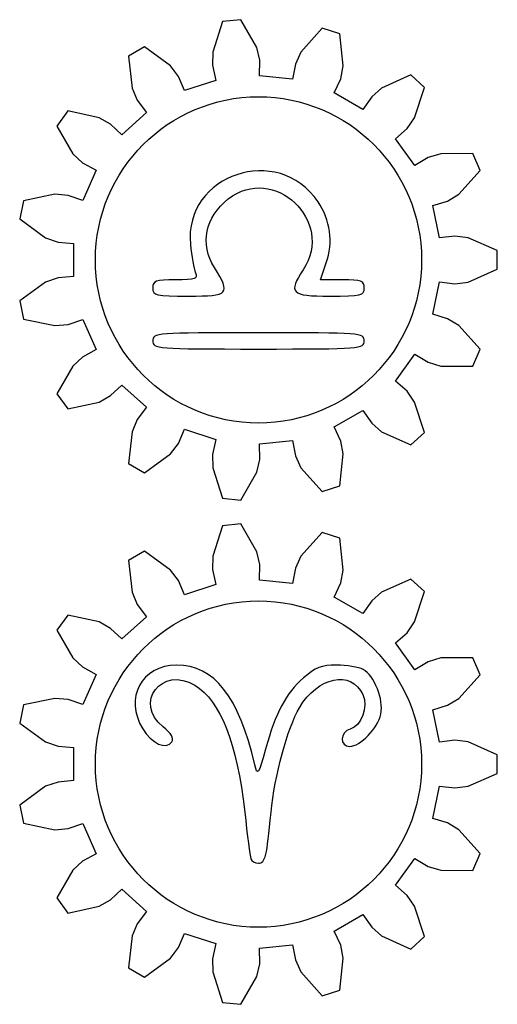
# Model space of a CAD drawing. Header units: millimetres. Extents: x -108 to 163, y -154 to 166.
# Tile 9 of 138: x -21 to -5, y 7 to 40. Entities that reach past the tile are written whole.
import ezdxf

# ---------------------------------------------------------------- set-up
doc = ezdxf.new("R2010")
doc.units = ezdxf.units.MM
doc.header["$MEASUREMENT"] = 0
doc.layers.add('Layer 1', color=7, linetype='Continuous')

msp = doc.modelspace()

# ---------------------------------------------------------------- linework, layer by layer
at = {"layer": 'Layer 1', "color": 12, "lineweight": 25}
for points, knots in [([(-6.9479, 32.9458), (-6.9479, 32.9458), (-6.4286, 33.0082), (-6.4286, 33.0082), (-6.4286, 33.0082), (-5.9878, 32.9537), (-5.9878, 32.9537), (-5.9878, 32.9537), (-4.9997, 32.5184), (-4.9997, 32.5184), (-4.9997, 32.5184), (-4.9997, 31.8917), (-4.9997, 31.8917), (-4.9997, 31.8917), (-5.9879, 31.4564), (-5.9879, 31.4564), (-5.9879, 31.4564), (-6.4286, 31.4019), (-6.4286, 31.4019), (-6.4286, 31.4019), (-6.9479, 31.4643), (-6.9479, 31.4643), (-6.9479, 31.4643), (-7.1794, 30.3752), (-7.1794, 30.3752), (-7.1794, 30.3752), (-6.6797, 30.221), (-6.6797, 30.221), (-6.6797, 30.221), (-6.2992, 29.9919), (-6.2992, 29.9919), (-6.2992, 29.9919), (-5.5735, 29.1923), (-5.5735, 29.1923), (-5.5735, 29.1923), (-5.8284, 28.6198), (-5.8284, 28.6198), (-5.8284, 28.6198), (-6.9082, 28.6241), (-6.9082, 28.6241), (-6.9082, 28.6241), (-7.333, 28.7535), (-7.333, 28.7535), (-7.333, 28.7535), (-7.782, 29.0218), (-7.782, 29.0218), (-7.782, 29.0218), (-8.4365, 28.121), (-8.4365, 28.121), (-8.4365, 28.121), (-8.0426, 27.7768), (-8.0426, 27.7768), (-8.0426, 27.7768), (-7.7882, 27.4128), (-7.7882, 27.4128), (-7.7882, 27.4128), (-7.4505, 26.3872), (-7.4505, 26.3872), (-7.4505, 26.3872), (-7.9162, 25.968), (-7.9162, 25.968), (-7.9162, 25.968), (-8.9009, 26.4109), (-8.9009, 26.4109), (-8.9009, 26.4109), (-9.2364, 26.702), (-9.2364, 26.702), (-9.2364, 26.702), (-9.5374, 27.1296), (-9.5374, 27.1296), (-9.5374, 27.1296), (-10.5017, 26.5729), (-10.5017, 26.5729), (-10.5017, 26.5729), (-10.2819, 26.0984), (-10.2819, 26.0984), (-10.2819, 26.0984), (-10.1976, 25.6624), (-10.1976, 25.6624), (-10.1976, 25.6624), (-10.3062, 24.5881), (-10.3062, 24.5881), (-10.3062, 24.5881), (-10.9022, 24.3945), (-10.9022, 24.3945), (-10.9022, 24.3945), (-11.6215, 25.1997), (-11.6215, 25.1997), (-11.6215, 25.1997), (-11.8096, 25.6021), (-11.8096, 25.6021), (-11.8096, 25.6021), (-11.9107, 26.1152), (-11.9107, 26.1152), (-11.9107, 26.1152), (-13.0181, 25.9988), (-13.0181, 25.9988), (-13.0181, 25.9988), (-13.0103, 25.4759), (-13.0103, 25.4759), (-13.0103, 25.4759), (-13.1106, 25.0432), (-13.1106, 25.0432), (-13.1106, 25.0432), (-13.6468, 24.106), (-13.6468, 24.106), (-13.6468, 24.106), (-14.27, 24.1715), (-14.27, 24.1715), (-14.27, 24.1715), (-14.5997, 25.1997), (-14.5997, 25.1997), (-14.5997, 25.1997), (-14.6078, 25.6438), (-14.6078, 25.6438), (-14.6078, 25.6438), (-14.4915, 26.1536), (-14.4915, 26.1536), (-14.4915, 26.1536), (-15.5504, 26.4977), (-15.5504, 26.4977), (-15.5504, 26.4977), (-15.756, 26.0168), (-15.756, 26.0168), (-15.756, 26.0168), (-16.0236, 25.6624), (-16.0236, 25.6624), (-16.0236, 25.6624), (-16.8947, 25.0243), (-16.8947, 25.0243), (-16.8947, 25.0243), (-17.4374, 25.3376), (-17.4374, 25.3376), (-17.4374, 25.3376), (-17.3203, 26.4109), (-17.3203, 26.4109), (-17.3203, 26.4109), (-17.1471, 26.8199), (-17.1471, 26.8199), (-17.1471, 26.8199), (-16.8334, 27.2384), (-16.8334, 27.2384), (-16.8334, 27.2384), (-17.6609, 27.9835), (-17.6609, 27.9835), (-17.6609, 27.9835), (-18.0443, 27.6277), (-18.0443, 27.6277), (-18.0443, 27.6277), (-18.433, 27.4128), (-18.433, 27.4128), (-18.433, 27.4128), (-19.4883, 27.1841), (-19.4883, 27.1841), (-19.4883, 27.1841), (-19.8566, 27.6911), (-19.8566, 27.6911), (-19.8566, 27.6911), (-19.3131, 28.6241), (-19.3131, 28.6241), (-19.3131, 28.6241), (-18.9885, 28.9273), (-18.9885, 28.9273), (-18.9885, 28.9273), (-18.5317, 29.182), (-18.5317, 29.182), (-18.5317, 29.182), (-18.9846, 30.1992), (-18.9846, 30.1992), (-18.9846, 30.1992), (-19.4796, 30.0302), (-19.4796, 30.0302), (-19.4796, 30.0302), (-19.922, 29.9919), (-19.922, 29.9919), (-19.922, 29.9919), (-20.9791, 30.2122), (-20.9791, 30.2122), (-20.9791, 30.2122), (-21.1094, 30.8252), (-21.1094, 30.8252), (-21.1094, 30.8252), (-20.2333, 31.4564), (-20.2333, 31.4564), (-20.2333, 31.4564), (-19.8135, 31.6014), (-19.8135, 31.6014), (-19.8135, 31.6014), (-19.2926, 31.6483), (-19.2926, 31.6483), (-19.2926, 31.6483), (-19.2926, 32.7618), (-19.2926, 32.7618), (-19.2926, 32.7618), (-19.8135, 32.8087), (-19.8135, 32.8087), (-19.8135, 32.8087), (-20.2333, 32.9537), (-20.2333, 32.9537), (-20.2333, 32.9537), (-21.1093, 33.5849), (-21.1093, 33.5849), (-21.1093, 33.5849), (-20.979, 34.1979), (-20.979, 34.1979), (-20.979, 34.1979), (-19.922, 34.4183), (-19.922, 34.4183), (-19.922, 34.4183), (-19.4795, 34.38), (-19.4795, 34.38), (-19.4795, 34.38), (-18.9846, 34.211), (-18.9846, 34.211), (-18.9846, 34.211), (-18.5317, 35.2282), (-18.5317, 35.2282), (-18.5317, 35.2282), (-18.9885, 35.4829), (-18.9885, 35.4829), (-18.9885, 35.4829), (-19.3131, 35.7861), (-19.3131, 35.7861), (-19.3131, 35.7861), (-19.8566, 36.7191), (-19.8566, 36.7191), (-19.8566, 36.7191), (-19.4883, 37.2261), (-19.4883, 37.2261), (-19.4883, 37.2261), (-18.433, 36.9975), (-18.433, 36.9975), (-18.433, 36.9975), (-18.0443, 36.7825), (-18.0443, 36.7825), (-18.0443, 36.7825), (-17.6609, 36.4268), (-17.6609, 36.4268), (-17.6609, 36.4268), (-16.8334, 37.1719), (-16.8334, 37.1719), (-16.8334, 37.1719), (-17.1471, 37.5904), (-17.1471, 37.5904), (-17.1471, 37.5904), (-17.3203, 37.9994), (-17.3203, 37.9994), (-17.3203, 37.9994), (-17.4374, 39.0728), (-17.4374, 39.0728), (-17.4374, 39.0728), (-16.8947, 39.3861), (-16.8947, 39.3861), (-16.8947, 39.3861), (-16.0237, 38.748), (-16.0237, 38.748), (-16.0237, 38.748), (-15.7561, 38.3935), (-15.7561, 38.3935), (-15.7561, 38.3935), (-15.5505, 37.9126), (-15.5505, 37.9126), (-15.5505, 37.9126), (-14.4915, 38.2567), (-14.4915, 38.2567), (-14.4915, 38.2567), (-14.6079, 38.7666), (-14.6079, 38.7666), (-14.6079, 38.7666), (-14.5997, 39.2107), (-14.5997, 39.2107), (-14.5997, 39.2107), (-14.2701, 40.2389), (-14.2701, 40.2389), (-14.2701, 40.2389), (-13.6469, 40.3044), (-13.6469, 40.3044), (-13.6469, 40.3044), (-13.1107, 39.3672), (-13.1107, 39.3672), (-13.1107, 39.3672), (-13.0104, 38.9345), (-13.0104, 38.9345), (-13.0104, 38.9345), (-13.0182, 38.4115), (-13.0182, 38.4115), (-13.0182, 38.4115), (-11.9108, 38.2951), (-11.9108, 38.2951), (-11.9108, 38.2951), (-11.8097, 38.8083), (-11.8097, 38.8083), (-11.8097, 38.8083), (-11.6216, 39.2107), (-11.6216, 39.2107), (-11.6216, 39.2107), (-10.9023, 40.0159), (-10.9023, 40.0159), (-10.9023, 40.0159), (-10.3063, 39.8223), (-10.3063, 39.8223), (-10.3063, 39.8223), (-10.1976, 38.748), (-10.1976, 38.748), (-10.1976, 38.748), (-10.282, 38.3119), (-10.282, 38.3119), (-10.282, 38.3119), (-10.5018, 37.8373), (-10.5018, 37.8373), (-10.5018, 37.8373), (-9.5375, 37.2806), (-9.5375, 37.2806), (-9.5375, 37.2806), (-9.2364, 37.7083), (-9.2364, 37.7083), (-9.2364, 37.7083), (-8.9009, 37.9994), (-8.9009, 37.9994), (-8.9009, 37.9994), (-7.9162, 38.4424), (-7.9162, 38.4424), (-7.9162, 38.4424), (-7.4505, 38.0231), (-7.4505, 38.0231), (-7.4505, 38.0231), (-7.7882, 36.9975), (-7.7882, 36.9975), (-7.7882, 36.9975), (-8.0426, 36.6334), (-8.0426, 36.6334), (-8.0426, 36.6334), (-8.4364, 36.2893), (-8.4364, 36.2893), (-8.4364, 36.2893), (-7.7819, 35.3885), (-7.7819, 35.3885), (-7.7819, 35.3885), (-7.3329, 35.6567), (-7.3329, 35.6567), (-7.3329, 35.6567), (-6.908, 35.7862), (-6.908, 35.7862), (-6.908, 35.7862), (-5.8283, 35.7904), (-5.8283, 35.7904), (-5.8283, 35.7904), (-5.5734, 35.2179), (-5.5734, 35.2179), (-5.5734, 35.2179), (-6.299, 34.4183), (-6.299, 34.4183), (-6.299, 34.4183), (-6.6795, 34.1892), (-6.6795, 34.1892), (-6.6795, 34.1892), (-7.1793, 34.035), (-7.1793, 34.035), (-7.1793, 34.035), (-6.9479, 32.9458), (-6.9479, 32.9458)], [0, 0, 0, 0, 0.0083333, 0.0083333, 0.0083333, 0.0166667, 0.0166667, 0.0166667, 0.025, 0.025, 0.025, 0.0333333, 0.0333333, 0.0333333, 0.0416667, 0.0416667, 0.0416667, 0.05, 0.05, 0.05, 0.0583333, 0.0583333, 0.0583333, 0.0666667, 0.0666667, 0.0666667, 0.075, 0.075, 0.075, 0.0833333, 0.0833333, 0.0833333, 0.0916667, 0.0916667, 0.0916667, 0.1, 0.1, 0.1, 0.1083333, 0.1083333, 0.1083333, 0.1166667, 0.1166667, 0.1166667, 0.125, 0.125, 0.125, 0.1333333, 0.1333333, 0.1333333, 0.1416667, 0.1416667, 0.1416667, 0.15, 0.15, 0.15, 0.1583333, 0.1583333, 0.1583333, 0.1666667, 0.1666667, 0.1666667, 0.175, 0.175, 0.175, 0.1833333, 0.1833333, 0.1833333, 0.1916667, 0.1916667, 0.1916667, 0.2, 0.2, 0.2, 0.2083333, 0.2083333, 0.2083333, 0.2166667, 0.2166667, 0.2166667, 0.225, 0.225, 0.225, 0.2333333, 0.2333333, 0.2333333, 0.2416667, 0.2416667, 0.2416667, 0.25, 0.25, 0.25, 0.2583333, 0.2583333, 0.2583333, 0.2666667, 0.2666667, 0.2666667, 0.275, 0.275, 0.275, 0.2833333, 0.2833333, 0.2833333, 0.2916667, 0.2916667, 0.2916667, 0.3, 0.3, 0.3, 0.3083333, 0.3083333, 0.3083333, 0.3166667, 0.3166667, 0.3166667, 0.325, 0.325, 0.325, 0.3333333, 0.3333333, 0.3333333, 0.3416667, 0.3416667, 0.3416667, 0.35, 0.35, 0.35, 0.3583333, 0.3583333, 0.3583333, 0.3666667, 0.3666667, 0.3666667, 0.375, 0.375, 0.375, 0.3833333, 0.3833333, 0.3833333, 0.3916667, 0.3916667, 0.3916667, 0.4, 0.4, 0.4, 0.4083333, 0.4083333, 0.4083333, 0.4166667, 0.4166667, 0.4166667, 0.425, 0.425, 0.425, 0.4333333, 0.4333333, 0.4333333, 0.4416667, 0.4416667, 0.4416667, 0.45, 0.45, 0.45, 0.4583333, 0.4583333, 0.4583333, 0.4666667, 0.4666667, 0.4666667, 0.475, 0.475, 0.475, 0.4833333, 0.4833333, 0.4833333, 0.4916667, 0.4916667, 0.4916667, 0.5, 0.5, 0.5, 0.5083333, 0.5083333, 0.5083333, 0.5166667, 0.5166667, 0.5166667, 0.525, 0.525, 0.525, 0.5333333, 0.5333333, 0.5333333, 0.5416667, 0.5416667, 0.5416667, 0.55, 0.55, 0.55, 0.5583333, 0.5583333, 0.5583333, 0.5666667, 0.5666667, 0.5666667, 0.575, 0.575, 0.575, 0.5833333, 0.5833333, 0.5833333, 0.5916667, 0.5916667, 0.5916667, 0.6, 0.6, 0.6, 0.6083333, 0.6083333, 0.6083333, 0.6166667, 0.6166667, 0.6166667, 0.625, 0.625, 0.625, 0.6333333, 0.6333333, 0.6333333, 0.6416667, 0.6416667, 0.6416667, 0.65, 0.65, 0.65, 0.6583333, 0.6583333, 0.6583333, 0.6666667, 0.6666667, 0.6666667, 0.675, 0.675, 0.675, 0.6833333, 0.6833333, 0.6833333, 0.6916667, 0.6916667, 0.6916667, 0.7, 0.7, 0.7, 0.7083333, 0.7083333, 0.7083333, 0.7166667, 0.7166667, 0.7166667, 0.725, 0.725, 0.725, 0.7333333, 0.7333333, 0.7333333, 0.7416667, 0.7416667, 0.7416667, 0.75, 0.75, 0.75, 0.7583333, 0.7583333, 0.7583333, 0.7666667, 0.7666667, 0.7666667, 0.775, 0.775, 0.775, 0.7833333, 0.7833333, 0.7833333, 0.7916667, 0.7916667, 0.7916667, 0.8, 0.8, 0.8, 0.8083333, 0.8083333, 0.8083333, 0.8166667, 0.8166667, 0.8166667, 0.825, 0.825, 0.825, 0.8333333, 0.8333333, 0.8333333, 0.8416667, 0.8416667, 0.8416667, 0.85, 0.85, 0.85, 0.8583333, 0.8583333, 0.8583333, 0.8666667, 0.8666667, 0.8666667, 0.875, 0.875, 0.875, 0.8833333, 0.8833333, 0.8833333, 0.8916667, 0.8916667, 0.8916667, 0.9, 0.9, 0.9, 0.9083333, 0.9083333, 0.9083333, 0.9166667, 0.9166667, 0.9166667, 0.925, 0.925, 0.925, 0.9333333, 0.9333333, 0.9333333, 0.9416667, 0.9416667, 0.9416667, 0.95, 0.95, 0.95, 0.9583333, 0.9583333, 0.9583333, 0.9666667, 0.9666667, 0.9666667, 0.975, 0.975, 0.975, 0.9833333, 0.9833333, 0.9833333, 0.9916667, 0.9916667, 0.9916667, 1, 1, 1, 1]), ([(-7.5546, 32.2051), (-7.5546, 35.2427), (-10.017, 37.7051), (-13.0546, 37.7051), (-16.0922, 37.7051), (-18.5546, 35.2427), (-18.5546, 32.2051), (-18.5546, 29.1675), (-16.0922, 26.7051), (-13.0546, 26.7051), (-10.017, 26.7051), (-7.5546, 29.1675), (-7.5546, 32.2051)], [0, 0, 0, 0, 0.25, 0.25, 0.25, 0.5, 0.5, 0.5, 0.75, 0.75, 0.75, 1, 1, 1, 1]), ([(-6.9479, 15.9459), (-6.9479, 15.9459), (-6.4286, 16.0083), (-6.4286, 16.0083), (-6.4286, 16.0083), (-5.9878, 15.9538), (-5.9878, 15.9538), (-5.9878, 15.9538), (-4.9997, 15.5185), (-4.9997, 15.5185), (-4.9997, 15.5185), (-4.9997, 14.8918), (-4.9997, 14.8918), (-4.9997, 14.8918), (-5.9879, 14.4565), (-5.9879, 14.4565), (-5.9879, 14.4565), (-6.4286, 14.402), (-6.4286, 14.402), (-6.4286, 14.402), (-6.9479, 14.4644), (-6.9479, 14.4644), (-6.9479, 14.4644), (-7.1794, 13.3753), (-7.1794, 13.3753), (-7.1794, 13.3753), (-6.6797, 13.2211), (-6.6797, 13.2211), (-6.6797, 13.2211), (-6.2992, 12.992), (-6.2992, 12.992), (-6.2992, 12.992), (-5.5735, 12.1924), (-5.5735, 12.1924), (-5.5735, 12.1924), (-5.8284, 11.6199), (-5.8284, 11.6199), (-5.8284, 11.6199), (-6.9082, 11.6242), (-6.9082, 11.6242), (-6.9082, 11.6242), (-7.333, 11.7536), (-7.333, 11.7536), (-7.333, 11.7536), (-7.782, 12.0219), (-7.782, 12.0219), (-7.782, 12.0219), (-8.4365, 11.121), (-8.4365, 11.121), (-8.4365, 11.121), (-8.0426, 10.7769), (-8.0426, 10.7769), (-8.0426, 10.7769), (-7.7882, 10.4129), (-7.7882, 10.4129), (-7.7882, 10.4129), (-7.4505, 9.3873), (-7.4505, 9.3873), (-7.4505, 9.3873), (-7.9162, 8.968), (-7.9162, 8.968), (-7.9162, 8.968), (-8.9009, 9.411), (-8.9009, 9.411), (-8.9009, 9.411), (-9.2364, 9.7021), (-9.2364, 9.7021), (-9.2364, 9.7021), (-9.5374, 10.1297), (-9.5374, 10.1297), (-9.5374, 10.1297), (-10.5017, 9.573), (-10.5017, 9.573), (-10.5017, 9.573), (-10.2819, 9.0984), (-10.2819, 9.0984), (-10.2819, 9.0984), (-10.1976, 8.6624), (-10.1976, 8.6624), (-10.1976, 8.6624), (-10.3062, 7.5881), (-10.3062, 7.5881), (-10.3062, 7.5881), (-10.9022, 7.3945), (-10.9022, 7.3945), (-10.9022, 7.3945), (-11.6215, 8.1997), (-11.6215, 8.1997), (-11.6215, 8.1997), (-11.8096, 8.602), (-11.8096, 8.602), (-11.8096, 8.602), (-11.9107, 9.1152), (-11.9107, 9.1152), (-11.9107, 9.1152), (-13.0181, 8.9988), (-13.0181, 8.9988), (-13.0181, 8.9988), (-13.0103, 8.4758), (-13.0103, 8.4758), (-13.0103, 8.4758), (-13.1106, 8.0432), (-13.1106, 8.0432), (-13.1106, 8.0432), (-13.6468, 7.106), (-13.6468, 7.106), (-13.6468, 7.106), (-14.27, 7.1715), (-14.27, 7.1715), (-14.27, 7.1715), (-14.5997, 8.1997), (-14.5997, 8.1997), (-14.5997, 8.1997), (-14.6078, 8.6438), (-14.6078, 8.6438), (-14.6078, 8.6438), (-14.4915, 9.1537), (-14.4915, 9.1537), (-14.4915, 9.1537), (-15.5504, 9.4977), (-15.5504, 9.4977), (-15.5504, 9.4977), (-15.756, 9.0168), (-15.756, 9.0168), (-15.756, 9.0168), (-16.0236, 8.6624), (-16.0236, 8.6624), (-16.0236, 8.6624), (-16.8947, 8.0243), (-16.8947, 8.0243), (-16.8947, 8.0243), (-17.4374, 8.3376), (-17.4374, 8.3376), (-17.4374, 8.3376), (-17.3203, 9.411), (-17.3203, 9.411), (-17.3203, 9.411), (-17.1471, 9.82), (-17.1471, 9.82), (-17.1471, 9.82), (-16.8334, 10.2385), (-16.8334, 10.2385), (-16.8334, 10.2385), (-17.6609, 10.9835), (-17.6609, 10.9835), (-17.6609, 10.9835), (-18.0443, 10.6278), (-18.0443, 10.6278), (-18.0443, 10.6278), (-18.433, 10.4129), (-18.433, 10.4129), (-18.433, 10.4129), (-19.4883, 10.1842), (-19.4883, 10.1842), (-19.4883, 10.1842), (-19.8566, 10.6912), (-19.8566, 10.6912), (-19.8566, 10.6912), (-19.3131, 11.6242), (-19.3131, 11.6242), (-19.3131, 11.6242), (-18.9885, 11.9274), (-18.9885, 11.9274), (-18.9885, 11.9274), (-18.5317, 12.1821), (-18.5317, 12.1821), (-18.5317, 12.1821), (-18.9846, 13.1993), (-18.9846, 13.1993), (-18.9846, 13.1993), (-19.4796, 13.0303), (-19.4796, 13.0303), (-19.4796, 13.0303), (-19.922, 12.992), (-19.922, 12.992), (-19.922, 12.992), (-20.9791, 13.2123), (-20.9791, 13.2123), (-20.9791, 13.2123), (-21.1094, 13.8253), (-21.1094, 13.8253), (-21.1094, 13.8253), (-20.2333, 14.4565), (-20.2333, 14.4565), (-20.2333, 14.4565), (-19.8135, 14.6015), (-19.8135, 14.6015), (-19.8135, 14.6015), (-19.2926, 14.6484), (-19.2926, 14.6484), (-19.2926, 14.6484), (-19.2926, 15.7619), (-19.2926, 15.7619), (-19.2926, 15.7619), (-19.8135, 15.8088), (-19.8135, 15.8088), (-19.8135, 15.8088), (-20.2333, 15.9538), (-20.2333, 15.9538), (-20.2333, 15.9538), (-21.1093, 16.585), (-21.1093, 16.585), (-21.1093, 16.585), (-20.979, 17.198), (-20.979, 17.198), (-20.979, 17.198), (-19.922, 17.4184), (-19.922, 17.4184), (-19.922, 17.4184), (-19.4795, 17.3801), (-19.4795, 17.3801), (-19.4795, 17.3801), (-18.9846, 17.2111), (-18.9846, 17.2111), (-18.9846, 17.2111), (-18.5317, 18.2283), (-18.5317, 18.2283), (-18.5317, 18.2283), (-18.9885, 18.483), (-18.9885, 18.483), (-18.9885, 18.483), (-19.3131, 18.7862), (-19.3131, 18.7862), (-19.3131, 18.7862), (-19.8566, 19.7192), (-19.8566, 19.7192), (-19.8566, 19.7192), (-19.4883, 20.2262), (-19.4883, 20.2262), (-19.4883, 20.2262), (-18.433, 19.9976), (-18.433, 19.9976), (-18.433, 19.9976), (-18.0443, 19.7826), (-18.0443, 19.7826), (-18.0443, 19.7826), (-17.6609, 19.4269), (-17.6609, 19.4269), (-17.6609, 19.4269), (-16.8334, 20.172), (-16.8334, 20.172), (-16.8334, 20.172), (-17.1471, 20.5905), (-17.1471, 20.5905), (-17.1471, 20.5905), (-17.3203, 20.9995), (-17.3203, 20.9995), (-17.3203, 20.9995), (-17.4374, 22.0729), (-17.4374, 22.0729), (-17.4374, 22.0729), (-16.8947, 22.3862), (-16.8947, 22.3862), (-16.8947, 22.3862), (-16.0237, 21.7481), (-16.0237, 21.7481), (-16.0237, 21.7481), (-15.7561, 21.3936), (-15.7561, 21.3936), (-15.7561, 21.3936), (-15.5505, 20.9127), (-15.5505, 20.9127), (-15.5505, 20.9127), (-14.4915, 21.2568), (-14.4915, 21.2568), (-14.4915, 21.2568), (-14.6079, 21.7667), (-14.6079, 21.7667), (-14.6079, 21.7667), (-14.5997, 22.2108), (-14.5997, 22.2108), (-14.5997, 22.2108), (-14.2701, 23.239), (-14.2701, 23.239), (-14.2701, 23.239), (-13.6469, 23.3045), (-13.6469, 23.3045), (-13.6469, 23.3045), (-13.1107, 22.3673), (-13.1107, 22.3673), (-13.1107, 22.3673), (-13.0104, 21.9346), (-13.0104, 21.9346), (-13.0104, 21.9346), (-13.0182, 21.4116), (-13.0182, 21.4116), (-13.0182, 21.4116), (-11.9108, 21.2952), (-11.9108, 21.2952), (-11.9108, 21.2952), (-11.8097, 21.8084), (-11.8097, 21.8084), (-11.8097, 21.8084), (-11.6216, 22.2108), (-11.6216, 22.2108), (-11.6216, 22.2108), (-10.9023, 23.016), (-10.9023, 23.016), (-10.9023, 23.016), (-10.3063, 22.8224), (-10.3063, 22.8224), (-10.3063, 22.8224), (-10.1976, 21.7481), (-10.1976, 21.7481), (-10.1976, 21.7481), (-10.282, 21.312), (-10.282, 21.312), (-10.282, 21.312), (-10.5018, 20.8374), (-10.5018, 20.8374), (-10.5018, 20.8374), (-9.5375, 20.2807), (-9.5375, 20.2807), (-9.5375, 20.2807), (-9.2364, 20.7084), (-9.2364, 20.7084), (-9.2364, 20.7084), (-8.9009, 20.9995), (-8.9009, 20.9995), (-8.9009, 20.9995), (-7.9162, 21.4425), (-7.9162, 21.4425), (-7.9162, 21.4425), (-7.4505, 21.0232), (-7.4505, 21.0232), (-7.4505, 21.0232), (-7.7882, 19.9976), (-7.7882, 19.9976), (-7.7882, 19.9976), (-8.0426, 19.6335), (-8.0426, 19.6335), (-8.0426, 19.6335), (-8.4364, 19.2894), (-8.4364, 19.2894), (-8.4364, 19.2894), (-7.7819, 18.3886), (-7.7819, 18.3886), (-7.7819, 18.3886), (-7.3329, 18.6568), (-7.3329, 18.6568), (-7.3329, 18.6568), (-6.908, 18.7863), (-6.908, 18.7863), (-6.908, 18.7863), (-5.8283, 18.7905), (-5.8283, 18.7905), (-5.8283, 18.7905), (-5.5734, 18.218), (-5.5734, 18.218), (-5.5734, 18.218), (-6.299, 17.4184), (-6.299, 17.4184), (-6.299, 17.4184), (-6.6795, 17.1893), (-6.6795, 17.1893), (-6.6795, 17.1893), (-7.1793, 17.0351), (-7.1793, 17.0351), (-7.1793, 17.0351), (-6.9479, 15.9459), (-6.9479, 15.9459)], [0, 0, 0, 0, 0.0083333, 0.0083333, 0.0083333, 0.0166667, 0.0166667, 0.0166667, 0.025, 0.025, 0.025, 0.0333333, 0.0333333, 0.0333333, 0.0416667, 0.0416667, 0.0416667, 0.05, 0.05, 0.05, 0.0583333, 0.0583333, 0.0583333, 0.0666667, 0.0666667, 0.0666667, 0.075, 0.075, 0.075, 0.0833333, 0.0833333, 0.0833333, 0.0916667, 0.0916667, 0.0916667, 0.1, 0.1, 0.1, 0.1083333, 0.1083333, 0.1083333, 0.1166667, 0.1166667, 0.1166667, 0.125, 0.125, 0.125, 0.1333333, 0.1333333, 0.1333333, 0.1416667, 0.1416667, 0.1416667, 0.15, 0.15, 0.15, 0.1583333, 0.1583333, 0.1583333, 0.1666667, 0.1666667, 0.1666667, 0.175, 0.175, 0.175, 0.1833333, 0.1833333, 0.1833333, 0.1916667, 0.1916667, 0.1916667, 0.2, 0.2, 0.2, 0.2083333, 0.2083333, 0.2083333, 0.2166667, 0.2166667, 0.2166667, 0.225, 0.225, 0.225, 0.2333333, 0.2333333, 0.2333333, 0.2416667, 0.2416667, 0.2416667, 0.25, 0.25, 0.25, 0.2583333, 0.2583333, 0.2583333, 0.2666667, 0.2666667, 0.2666667, 0.275, 0.275, 0.275, 0.2833333, 0.2833333, 0.2833333, 0.2916667, 0.2916667, 0.2916667, 0.3, 0.3, 0.3, 0.3083333, 0.3083333, 0.3083333, 0.3166667, 0.3166667, 0.3166667, 0.325, 0.325, 0.325, 0.3333333, 0.3333333, 0.3333333, 0.3416667, 0.3416667, 0.3416667, 0.35, 0.35, 0.35, 0.3583333, 0.3583333, 0.3583333, 0.3666667, 0.3666667, 0.3666667, 0.375, 0.375, 0.375, 0.3833333, 0.3833333, 0.3833333, 0.3916667, 0.3916667, 0.3916667, 0.4, 0.4, 0.4, 0.4083333, 0.4083333, 0.4083333, 0.4166667, 0.4166667, 0.4166667, 0.425, 0.425, 0.425, 0.4333333, 0.4333333, 0.4333333, 0.4416667, 0.4416667, 0.4416667, 0.45, 0.45, 0.45, 0.4583333, 0.4583333, 0.4583333, 0.4666667, 0.4666667, 0.4666667, 0.475, 0.475, 0.475, 0.4833333, 0.4833333, 0.4833333, 0.4916667, 0.4916667, 0.4916667, 0.5, 0.5, 0.5, 0.5083333, 0.5083333, 0.5083333, 0.5166667, 0.5166667, 0.5166667, 0.525, 0.525, 0.525, 0.5333333, 0.5333333, 0.5333333, 0.5416667, 0.5416667, 0.5416667, 0.55, 0.55, 0.55, 0.5583333, 0.5583333, 0.5583333, 0.5666667, 0.5666667, 0.5666667, 0.575, 0.575, 0.575, 0.5833333, 0.5833333, 0.5833333, 0.5916667, 0.5916667, 0.5916667, 0.6, 0.6, 0.6, 0.6083333, 0.6083333, 0.6083333, 0.6166667, 0.6166667, 0.6166667, 0.625, 0.625, 0.625, 0.6333333, 0.6333333, 0.6333333, 0.6416667, 0.6416667, 0.6416667, 0.65, 0.65, 0.65, 0.6583333, 0.6583333, 0.6583333, 0.6666667, 0.6666667, 0.6666667, 0.675, 0.675, 0.675, 0.6833333, 0.6833333, 0.6833333, 0.6916667, 0.6916667, 0.6916667, 0.7, 0.7, 0.7, 0.7083333, 0.7083333, 0.7083333, 0.7166667, 0.7166667, 0.7166667, 0.725, 0.725, 0.725, 0.7333333, 0.7333333, 0.7333333, 0.7416667, 0.7416667, 0.7416667, 0.75, 0.75, 0.75, 0.7583333, 0.7583333, 0.7583333, 0.7666667, 0.7666667, 0.7666667, 0.775, 0.775, 0.775, 0.7833333, 0.7833333, 0.7833333, 0.7916667, 0.7916667, 0.7916667, 0.8, 0.8, 0.8, 0.8083333, 0.8083333, 0.8083333, 0.8166667, 0.8166667, 0.8166667, 0.825, 0.825, 0.825, 0.8333333, 0.8333333, 0.8333333, 0.8416667, 0.8416667, 0.8416667, 0.85, 0.85, 0.85, 0.8583333, 0.8583333, 0.8583333, 0.8666667, 0.8666667, 0.8666667, 0.875, 0.875, 0.875, 0.8833333, 0.8833333, 0.8833333, 0.8916667, 0.8916667, 0.8916667, 0.9, 0.9, 0.9, 0.9083333, 0.9083333, 0.9083333, 0.9166667, 0.9166667, 0.9166667, 0.925, 0.925, 0.925, 0.9333333, 0.9333333, 0.9333333, 0.9416667, 0.9416667, 0.9416667, 0.95, 0.95, 0.95, 0.9583333, 0.9583333, 0.9583333, 0.9666667, 0.9666667, 0.9666667, 0.975, 0.975, 0.975, 0.9833333, 0.9833333, 0.9833333, 0.9916667, 0.9916667, 0.9916667, 1, 1, 1, 1]), ([(-7.5546, 15.2052), (-7.5546, 18.2428), (-10.017, 20.7052), (-13.0546, 20.7052), (-16.0922, 20.7052), (-18.5546, 18.2428), (-18.5546, 15.2052), (-18.5546, 12.1676), (-16.0922, 9.7052), (-13.0546, 9.7052), (-10.017, 9.7052), (-7.5546, 12.1676), (-7.5546, 15.2052)], [0, 0, 0, 0, 0.25, 0.25, 0.25, 0.5, 0.5, 0.5, 0.75, 0.75, 0.75, 1, 1, 1, 1])]:
    msp.add_open_spline(points, degree=3, knots=knots, dxfattribs=at)
at = {"layer": 'Layer 1'}
for points, knots in [([(-16.6207, 31.2583), (-16.6207, 31.5), (-16.5293, 31.5326), (-15.8516, 31.5326), (-15.1721, 31.5326), (-15.0943, 31.5605), (-15.1837, 31.7726), (-15.2393, 31.9046), (-15.3151, 32.334), (-15.352, 32.7268), (-15.5742, 35.0891), (-12.3868, 36.1558), (-11.0469, 34.1676), (-10.6288, 33.5471), (-10.5277, 32.8017), (-10.7674, 32.106), (-10.7674, 32.106), (-10.965, 31.5326), (-10.965, 31.5326), (-10.965, 31.5326), (-10.2267, 31.5326), (-10.2267, 31.5326), (-9.5798, 31.5326), (-9.4884, 31.4987), (-9.4884, 31.2583), (-9.4884, 31.0055), (-9.5798, 30.984), (-10.6543, 30.984), (-11.9631, 30.984), (-12.0673, 31.0882), (-11.5458, 31.8755), (-10.4675, 33.5037), (-12.5431, 35.4628), (-14.0721, 34.2601), (-14.8554, 33.6439), (-15.0363, 32.746), (-14.5387, 31.9441), (-13.9828, 31.0482), (-14.041, 30.984), (-15.4092, 30.984), (-16.5293, 30.984), (-16.6207, 31.0047), (-16.6207, 31.2583)], [0, 0, 0, 0, 0.0714286, 0.0714286, 0.0714286, 0.1428571, 0.1428571, 0.1428571, 0.2142857, 0.2142857, 0.2142857, 0.2857143, 0.2857143, 0.2857143, 0.3571429, 0.3571429, 0.3571429, 0.4285714, 0.4285714, 0.4285714, 0.5, 0.5, 0.5, 0.5714286, 0.5714286, 0.5714286, 0.6428571, 0.6428571, 0.6428571, 0.7142857, 0.7142857, 0.7142857, 0.7857143, 0.7857143, 0.7857143, 0.8571429, 0.8571429, 0.8571429, 0.9285714, 0.9285714, 0.9285714, 1, 1, 1, 1]), ([(-16.6207, 29.4752), (-16.6207, 29.7425), (-16.5293, 29.7495), (-13.0545, 29.7495), (-9.5798, 29.7495), (-9.4883, 29.7425), (-9.4883, 29.4752), (-9.4883, 29.2079), (-9.5797, 29.2009), (-13.0545, 29.2009), (-16.5292, 29.2009), (-16.6207, 29.2079), (-16.6207, 29.4752)], [0, 0, 0, 0, 0.25, 0.25, 0.25, 0.5, 0.5, 0.5, 0.75, 0.75, 0.75, 1, 1, 1, 1]), ([(-13.3172, 12.0162), (-13.3407, 12.0979), (-13.4319, 12.8056), (-13.5199, 13.5887), (-13.7838, 15.9377), (-14.3287, 17.3221), (-15.2016, 17.8611), (-16.3063, 18.5433), (-17.2879, 17.2577), (-16.2707, 16.4609), (-15.9919, 16.2425), (-15.9003, 16.0838), (-15.9793, 15.9562), (-16.155, 15.6724), (-16.657, 15.8967), (-16.9607, 16.3946), (-17.5903, 17.4271), (-16.9962, 18.5426), (-15.8167, 18.5426), (-14.5485, 18.5426), (-13.7154, 17.4823), (-13.1763, 15.1822), (-13.087, 14.8014), (-13.0604, 14.8405), (-12.819, 15.7063), (-12.4724, 16.9497), (-12.1323, 17.5873), (-11.5372, 18.1099), (-11.1393, 18.4593), (-10.9246, 18.5427), (-10.4228, 18.5427), (-10.081, 18.5427), (-9.6767, 18.476), (-9.5244, 18.3945), (-9.1488, 18.1935), (-8.8233, 17.3727), (-8.9287, 16.8926), (-9.0325, 16.42), (-9.6265, 15.7995), (-9.9752, 15.7995), (-10.324, 15.7995), (-10.3096, 16.2955), (-9.9581, 16.3875), (-9.5859, 16.4848), (-9.3479, 17.1364), (-9.5348, 17.5465), (-9.9194, 18.3905), (-11.0607, 18.1563), (-11.6755, 17.1072), (-12.0726, 16.4296), (-12.5127, 14.8027), (-12.6299, 13.5791), (-12.773, 12.0842), (-12.8272, 11.8676), (-13.0576, 11.8676), (-13.1769, 11.8676), (-13.2937, 11.9345), (-13.3172, 12.0162)], [0, 0, 0, 0, 0.0526316, 0.0526316, 0.0526316, 0.1052632, 0.1052632, 0.1052632, 0.1578947, 0.1578947, 0.1578947, 0.2105263, 0.2105263, 0.2105263, 0.2631579, 0.2631579, 0.2631579, 0.3157895, 0.3157895, 0.3157895, 0.3684211, 0.3684211, 0.3684211, 0.4210526, 0.4210526, 0.4210526, 0.4736842, 0.4736842, 0.4736842, 0.5263158, 0.5263158, 0.5263158, 0.5789474, 0.5789474, 0.5789474, 0.6315789, 0.6315789, 0.6315789, 0.6842105, 0.6842105, 0.6842105, 0.7368421, 0.7368421, 0.7368421, 0.7894737, 0.7894737, 0.7894737, 0.8421053, 0.8421053, 0.8421053, 0.8947368, 0.8947368, 0.8947368, 0.9473684, 0.9473684, 0.9473684, 1, 1, 1, 1])]:
    msp.add_open_spline(points, degree=3, knots=knots, dxfattribs=at)

doc.saveas('drawing.dxf')
